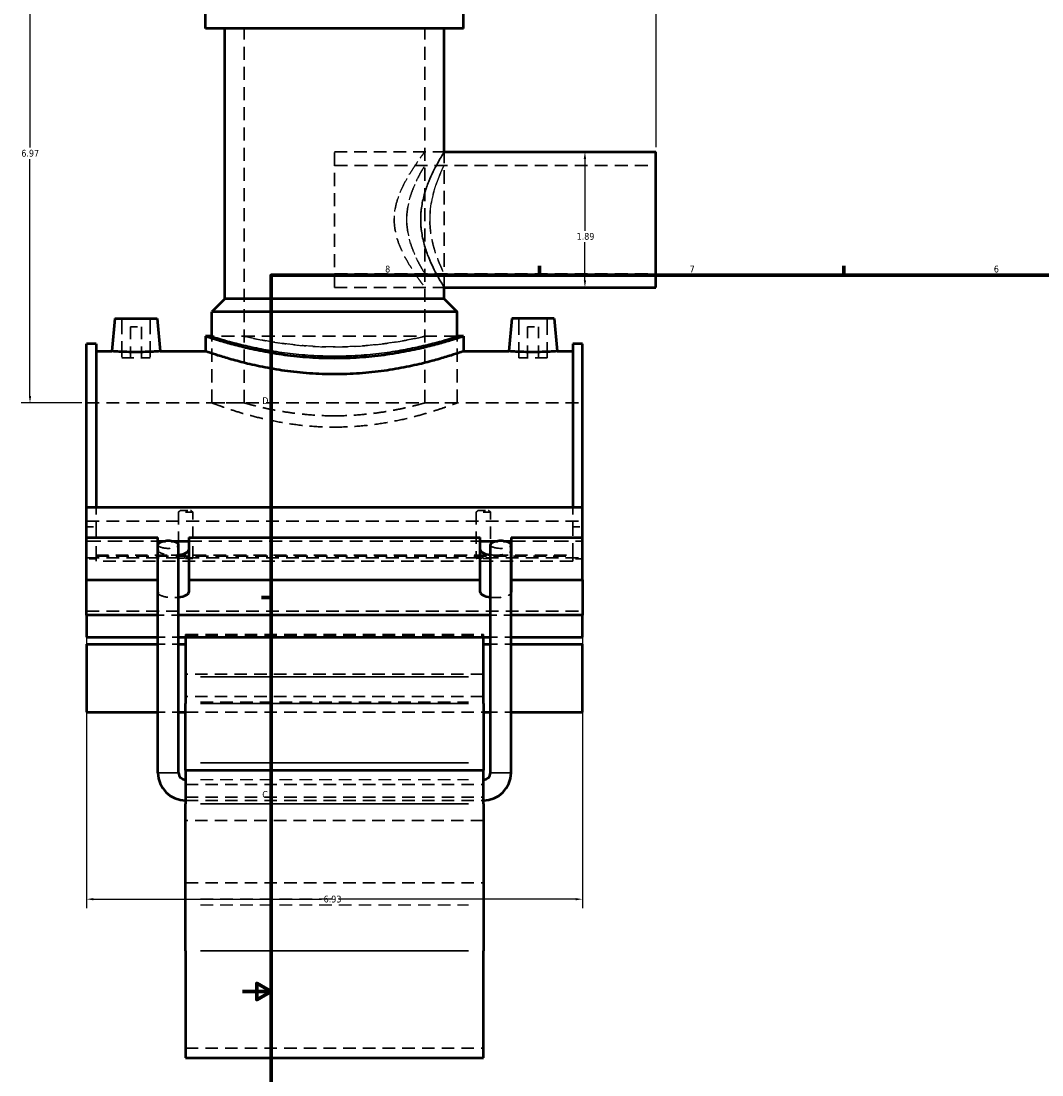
# Model space of a CAD drawing. Header units: inches. Extents: x -3 to 51.4, y -2.5 to 49.9.
# Tile 2 of 9: x -3 to 11.3, y 9.8 to 24.6. Entities that reach past the tile are written whole.
import ezdxf

# ---------------------------------------------------------------- set-up
doc = ezdxf.new("R2010")
doc.units = ezdxf.units.IN
doc.header["$MEASUREMENT"] = 0
doc.linetypes.add('DASHED', pattern=[0.2067, 0.1654, -0.0413])
for name, color, linetype, lineweight in [('Border (ANSI)', 7, 'Continuous', 70), ('Dimension (ANSI)', 7, 'Continuous', 25), ('Hidden (ANSI)', 7, 'DASHED', 35), ('Hidden Narrow (ANSI)', 7, 'DASHED', 25), ('Visible (ANSI)', 7, 'Continuous', 50), ('Visible Narrow (ANSI)', 7, 'Continuous', 35)]:
    doc.layers.add(name, color=color, linetype=linetype, lineweight=lineweight)
doc.styles.add('Note Text (ANSI)', font='tahoma.ttf')
doc.dimstyles.new('Default (ANSI)', dxfattribs={"dimtxt": 0.094488, "dimasz": 0.098425, "dimexe": 0.125, "dimexo": 0.0625, "dimgap": 0.031496, "dimtad": 0, "dimtih": 1, "dimtoh": 1, "dimrnd": 1e-08, "dimzin": 4, "dimdsep": 46, "dimtxsty": 'Note Text (ANSI)', "dimcen": 0.09, "dimdle": 0.393701, "dimclrd": 256, "dimclre": 256, "dimclrt": 5, "dimadec": 0, "dimazin": 1, "dimtfac": 1, "dimtofl": 0, "dimtmove": 0, "dimatfit": 3, "dimfxl": 1, "dimtolj": 1, "dimtzin": 4, "dimlwd": -1, "dimlwe": -1, "dimarcsym": 0})

# ---------------------------------------------------------------- blocks, each defined once
blk = doc.blocks.new('Borders Default Border')
at = {"layer": 'Border (ANSI)'}
for p, q in [((4.25, 21), (4.25, 21.134)), ((8.5, 21), (8.5, 21.134)), ((0.5, 16.5), (0.366, 16.5))]:
    blk.add_line(p, q, dxfattribs=at)
at = {"layer": 'Border (ANSI)', "flags": 128}
for points in [[(0.5, 1), (0.5, 21), (33.5, 21), (33.5, 1), (0.5, 1)], [(0.1, 11), (0.5, 11), (0.3, 11.115), (0.3, 10.885), (0.5, 11)]]:
    blk.add_lwpolyline(points, dxfattribs=at)
at = {"layer": 'Border (ANSI)', "color": 5, "true_color": 0x0000ff, "char_height": 0.0945, "attachment_point": 7, "style": 'Note Text (ANSI)'}
for s, insert in [('8', (2.094, 21.038)), ('7', (6.346, 21.04)), ('6', (10.595, 21.038)), ('D', (0.378, 19.203)), ('C', (0.378, 13.701))]:
    blk.add_mtext(s, dxfattribs=dict(at, insert=insert))
blk = doc.blocks.new('*D6')
at = {"layer": 'Defpoints', "color": 0, "transparency": 16777216}
for p in [(-2.078, 17.042), (4.852, 17.042), (4.852, 12.288)]:
    blk.add_point(p, dxfattribs=at)
at = {"layer": 'Dimension (ANSI)', "transparency": 16777216}
for p, q in [((-2.078, 16.979), (-2.078, 12.163)), ((4.852, 16.979), (4.852, 12.163)), ((-1.98, 12.288), (1.204, 12.288)), ((4.753, 12.288), (1.506, 12.288))]:
    blk.add_line(p, q, dxfattribs=at)
for points in [[(-1.98, 12.304), (-1.98, 12.272), (-2.078, 12.288)], [(4.753, 12.304), (4.753, 12.272), (4.852, 12.288)]]:
    blk.add_solid(points, dxfattribs=at)
at = {"layer": 'Dimension (ANSI)', "color": 5, "transparency": 16777216, "insert": (1.235, 12.337), "char_height": 0.0945, "attachment_point": 1, "style": 'Note Text (ANSI)'}
blk.add_mtext('\\A1;6.93', dxfattribs=at)
blk = doc.blocks.new('*D8')
at = {"layer": 'Defpoints', "color": 0, "transparency": 16777216}
for p in [(5.877, 26.664), (1.387, 26.188), (5.877, 22.725)]:
    blk.add_point(p, dxfattribs=at)
at = {"layer": 'Dimension (ANSI)', "transparency": 16777216}
for p, q in [((1.387, 26.25), (1.387, 26.789)), ((5.877, 22.787), (5.877, 26.789)), ((1.485, 26.664), (3.593, 26.664)), ((5.778, 26.664), (3.9, 26.664))]:
    blk.add_line(p, q, dxfattribs=at)
for points in [[(1.485, 26.681), (1.485, 26.648), (1.387, 26.664)], [(5.778, 26.681), (5.778, 26.648), (5.877, 26.664)]]:
    blk.add_solid(points, dxfattribs=at)
at = {"layer": 'Dimension (ANSI)', "color": 5, "transparency": 16777216, "insert": (3.625, 26.713), "char_height": 0.0945, "attachment_point": 1, "style": 'Note Text (ANSI)'}
blk.add_mtext('\\A1;4.49', dxfattribs=at)
blk = doc.blocks.new('*D9')
at = {"layer": 'Defpoints', "color": 0, "transparency": 16777216}
for p in [(4.884, 22.725), (4.884, 20.831), (4.884, 20.831)]:
    blk.add_point(p, dxfattribs=at)
at = {"layer": 'Dimension (ANSI)', "transparency": 16777216}
for p, q in [((4.884, 22.626), (4.884, 21.623)), ((4.884, 20.93), (4.884, 21.461))]:
    blk.add_line(p, q, dxfattribs=at)
for points in [[(4.868, 22.626), (4.901, 22.626), (4.884, 22.725)], [(4.868, 20.93), (4.901, 20.93), (4.884, 20.831)]]:
    blk.add_solid(points, dxfattribs=at)
at = {"layer": 'Dimension (ANSI)', "color": 5, "transparency": 16777216, "insert": (4.768, 21.591), "char_height": 0.0945, "attachment_point": 1, "style": 'Note Text (ANSI)'}
blk.add_mtext('\\A1;1.89', dxfattribs=at)
blk = doc.blocks.new('*D10')
at = {"layer": 'Defpoints', "color": 0, "transparency": 16777216}
for p in [(-2.866, 26.188), (0.746, 26.188), (-2.078, 19.218)]:
    blk.add_point(p, dxfattribs=at)
at = {"layer": 'Dimension (ANSI)', "transparency": 16777216}
for p, q in [((0.683, 26.188), (-2.991, 26.188)), ((-2.866, 26.09), (-2.866, 22.784)), ((-2.866, 19.316), (-2.866, 22.622)), ((-2.141, 19.218), (-2.991, 19.218))]:
    blk.add_line(p, q, dxfattribs=at)
for points in [[(-2.882, 26.09), (-2.849, 26.09), (-2.866, 26.188)], [(-2.882, 19.316), (-2.849, 19.316), (-2.866, 19.218)]]:
    blk.add_solid(points, dxfattribs=at)
at = {"layer": 'Dimension (ANSI)', "color": 5, "transparency": 16777216, "insert": (-2.987, 22.752), "char_height": 0.0945, "attachment_point": 1, "style": 'Note Text (ANSI)'}
blk.add_mtext('\\A1;6.97', dxfattribs=at)

msp = doc.modelspace()

# ---------------------------------------------------------------- linework, layer by layer
at = {"layer": 'Hidden (ANSI)', "ltscale": 1.099577}
for p, q in [((0.1252, 19.218), (0.1252, 24.4455)), ((2.6485, 19.218), (2.6485, 24.4455))]:
    msp.add_line(p, q, dxfattribs=at)
at = {"layer": 'Hidden (ANSI)', "ltscale": 1.107}
msp.add_line((1.3868, 20.8311), (1.3868, 22.7248), dxfattribs=at)
at = {"layer": 'Hidden (ANSI)', "ltscale": 1.058821}
for p, q in [((1.3868, 22.7248), (2.9188, 22.7248)), ((1.3868, 20.8311), (2.9188, 20.8311))]:
    msp.add_line(p, q, dxfattribs=at)
at = {"layer": 'Hidden (ANSI)', "ltscale": 1.145199}
msp.add_line((2.9188, 20.8311), (2.9188, 22.7248), dxfattribs=at)
at = {"layer": 'Hidden (ANSI)', "ltscale": 1.086115}
for p, q in [((1.3868, 22.5354), (5.8768, 22.5354)), ((1.3868, 21.0205), (5.8768, 21.0205))]:
    msp.add_line(p, q, dxfattribs=at)
at = {"layer": 'Hidden (ANSI)', "ltscale": 1.333288}
for p, q in [((-1.582, 20.3991), (-1.582, 19.8479)), ((-1.1883, 20.3991), (-1.1883, 19.8479)), ((3.962, 19.8479), (3.962, 20.3991)), ((4.3557, 19.8479), (4.3557, 20.3991))]:
    msp.add_line(p, q, dxfattribs=at)
at = {"layer": 'Hidden (ANSI)', "ltscale": 0.471064}
for p, q in [((-1.4639, 20.281), (-1.3064, 20.281)), ((4.0801, 20.281), (4.2376, 20.281))]:
    msp.add_line(p, q, dxfattribs=at)
at = {"layer": 'Hidden (ANSI)', "ltscale": 1.047583}
for p, q in [((-1.4639, 20.281), (-1.4639, 19.8479)), ((-1.3064, 20.281), (-1.3064, 19.8479)), ((4.0801, 19.8479), (4.0801, 20.281)), ((4.2376, 19.8479), (4.2376, 20.281))]:
    msp.add_line(p, q, dxfattribs=at)
at = {"layer": 'Hidden (ANSI)', "ltscale": 1.104495}
msp.add_line((3.0991, 20.148), (-0.3254, 20.148), dxfattribs=at)
at = {"layer": 'Hidden (ANSI)', "ltscale": 1.124841}
for p, q in [((-0.3254, 19.218), (-0.3254, 20.148)), ((3.0991, 19.218), (3.0991, 20.148))]:
    msp.add_line(p, q, dxfattribs=at)
at = {"layer": 'Hidden (ANSI)', "ltscale": 0.997297}
for p, q in [((-1.582, 19.8479), (-1.1883, 19.8479)), ((4.3557, 19.8479), (3.962, 19.8479))]:
    msp.add_line(p, q, dxfattribs=at)
at = {"layer": 'Hidden (ANSI)', "ltscale": 1.081511}
for p, q in [((-2.0782, 19.218), (4.8518, 19.218)), ((-2.0782, 17.5668), (4.8518, 17.5668)), ((-2.0782, 17.0543), (4.8518, 17.0543)), ((-2.0782, 16.3101), (4.8518, 16.3101))]:
    msp.add_line(p, q, dxfattribs=at)
at = {"layer": 'Hidden (ANSI)', "ltscale": 1.089963}
for p, q in [((-0.3254, 19.218), (0.1252, 19.218)), ((2.6485, 19.218), (3.0991, 19.218))]:
    msp.add_line(p, q, dxfattribs=at)
at = {"layer": 'Hidden (ANSI)', "ltscale": 0.630222}
for p, q in [((-1.9396, 17.764), (-1.9396, 17.487)), ((4.7132, 17.764), (4.7132, 17.487))]:
    msp.add_line(p, q, dxfattribs=at)
at = {"layer": 'Hidden (ANSI)', "ltscale": 1.04627}
for p, q in [((-0.7915, 17.6943), (-0.7915, 17.0455)), ((-0.5928, 17.0455), (-0.5928, 17.6943)), ((3.3665, 17.6943), (3.3665, 17.0455)), ((3.5652, 17.0455), (3.5652, 17.6943))]:
    msp.add_line(p, q, dxfattribs=at)
at = {"layer": 'Hidden (ANSI)', "ltscale": 0.44938}
for p, q in [((-0.5928, 17.6943), (-0.7915, 17.6943)), ((3.5652, 17.6943), (3.3665, 17.6943))]:
    msp.add_line(p, q, dxfattribs=at)
at = {"layer": 'Hidden (ANSI)', "ltscale": 0.297896}
for p, q in [((-0.7618, 17.718), (-0.6226, 17.718)), ((3.3962, 17.718), (3.5354, 17.718))]:
    msp.add_line(p, q, dxfattribs=at)
at = {"layer": 'Hidden (ANSI)', "ltscale": 0.263891}
for p, q in [((-2.0782, 17.487), (-1.9396, 17.487)), ((4.7132, 17.487), (4.8518, 17.487)), ((-1.9396, 17.042), (-2.0782, 17.042)), ((4.8518, 17.042), (4.7132, 17.042))]:
    msp.add_line(p, q, dxfattribs=at)
at = {"layer": 'Hidden (ANSI)', "ltscale": 1.015378}
for p, q in [((-1.9396, 17.487), (-1.9396, 17.0925)), ((4.7132, 17.0925), (4.7132, 17.487))]:
    msp.add_line(p, q, dxfattribs=at)
at = {"layer": 'Hidden (ANSI)', "ltscale": 1.205209}
for p, q in [((-2.0782, 17.2898), (-1.0817, 17.2898)), ((3.8554, 17.2898), (4.8518, 17.2898))]:
    msp.add_line(p, q, dxfattribs=at)
at = {"layer": 'Hidden (ANSI)', "ltscale": 0.152872}
for p, q in [((-0.9749, 17.2898), (-0.8946, 17.2898)), ((3.6682, 17.2898), (3.7485, 17.2898))]:
    msp.add_line(p, q, dxfattribs=at)
at = {"layer": 'Hidden (ANSI)', "ltscale": 1.094429}
msp.add_line((-0.6491, 17.2898), (3.4228, 17.2898), dxfattribs=at)
at = {"layer": 'Hidden (ANSI)', "ltscale": 0.072672}
for p, q in [((-1.9396, 17.0925), (-1.9396, 17.0795)), ((4.7132, 17.0795), (4.7132, 17.0925))]:
    msp.add_line(p, q, dxfattribs=at)
at = {"layer": 'Hidden (ANSI)', "ltscale": 1.039332}
for p, q in [((-1.9396, 17.0925), (-0.8654, 17.0925)), ((3.6391, 17.0925), (4.7132, 17.0925))]:
    msp.add_line(p, q, dxfattribs=at)
at = {"layer": 'Hidden (ANSI)', "ltscale": 1.072859}
for p, q in [((-1.9396, 17.0795), (4.7132, 17.0795)), ((4.7132, 17.0101), (-1.9396, 17.0101))]:
    msp.add_line(p, q, dxfattribs=at)
at = {"layer": 'Hidden (ANSI)', "ltscale": 0.14758}
for p, q in [((-1.9396, 17.0101), (-1.9396, 17.0795)), ((4.7132, 17.0795), (4.7132, 17.0101))]:
    msp.add_line(p, q, dxfattribs=at)
at = {"layer": 'Hidden (ANSI)', "ltscale": 1.089623}
msp.add_line((-0.8654, 17.0925), (3.6391, 17.0925), dxfattribs=at)
at = {"layer": 'Hidden (ANSI)', "ltscale": 0.378259}
for p, q in [((-0.5928, 17.0455), (-0.7915, 17.0455)), ((3.5652, 17.0455), (3.3665, 17.0455))]:
    msp.add_line(p, q, dxfattribs=at)
at = {"layer": 'Hidden (ANSI)', "ltscale": 0.549173}
for p, q in [((-0.7905, 16.2532), (-1.0789, 16.2532)), ((3.8526, 16.2532), (3.5642, 16.2532)), ((-1.0789, 15.9452), (-0.7905, 15.9452)), ((3.5642, 15.9452), (3.8526, 15.9452)), ((-1.0789, 15.8487), (-0.7905, 15.8487)), ((3.5642, 15.8487), (3.8526, 15.8487)), ((-1.0789, 14.899), (-0.7905, 14.899)), ((3.5642, 14.899), (3.8526, 14.899))]:
    msp.add_line(p, q, dxfattribs=at)
at = {"layer": 'Hidden (ANSI)', "ltscale": 0.300161}
for p, q in [((-0.6922, 15.9838), (-0.6922, 15.9636)), ((3.4658, 15.9636), (3.4658, 15.9838))]:
    msp.add_line(p, q, dxfattribs=at)
at = {"layer": 'Hidden (ANSI)', "ltscale": 1.058743}
for p, q in [((-0.6922, 15.9838), (3.4658, 15.9838)), ((-0.6922, 15.9636), (3.4658, 15.9636)), ((3.4658, 15.4286), (-0.6922, 15.4286)), ((3.4658, 15.1179), (-0.6922, 15.1179)), ((-0.6922, 14.899), (3.4658, 14.899)), ((-0.6922, 13.8883), (3.4658, 13.8883)), ((-0.6922, 13.7132), (3.4658, 13.7132)), ((-0.6922, 13.6667), (3.4658, 13.6667)), ((3.4658, 13.385), (-0.6922, 13.385)), ((-0.6922, 12.5186), (3.4658, 12.5186)), ((-0.6922, 10.2062), (3.4658, 10.2062))]:
    msp.add_line(p, q, dxfattribs=at)
at = {"layer": 'Hidden (ANSI)', "ltscale": 0.115573}
for p, q in [((-0.6922, 15.9636), (-0.6922, 15.9452)), ((3.4658, 15.9452), (3.4658, 15.9636))]:
    msp.add_line(p, q, dxfattribs=at)
at = {"layer": 'Hidden (ANSI)', "ltscale": 1.131185}
for centre in [(-0.9347, 17.2394), (3.7084, 17.2394)]:
    msp.add_ellipse(centre, major_axis=(0.1442, 0), ratio=0.3639702, start_param=3.1415927, end_param=6.2831853, dxfattribs=at)
at = {"layer": 'Hidden (ANSI)', "ltscale": 0.580703}
for centre, major_axis, start_param, end_param in [((-0.8654, 17.1665), (-0.2163, 0), 0.1609249, 1.5707963), ((3.6391, 17.1665), (0.2163, 0), 4.712389, 6.1222604)]:
    msp.add_ellipse(centre, major_axis=major_axis, ratio=0.3420201, start_param=start_param, end_param=end_param, dxfattribs=at)
at = {"layer": 'Hidden (ANSI)', "ltscale": 0.145557}
for centre, start_param, end_param in [((-0.8654, 17.1665), 1.5707963, 1.9243713), ((3.6391, 17.1665), 1.2172214, 1.5707963)]:
    msp.add_ellipse(centre, major_axis=(-0.2163, 0), ratio=0.3420201, start_param=start_param, end_param=end_param, dxfattribs=at)
at = {"layer": 'Hidden (ANSI)', "ltscale": 0.922604}
for centre, major_axis, start_param, end_param in [((-0.8654, 16.5737), (-0.2163, 0), 0.1609249, 1.9243713), ((3.6391, 16.5737), (0.2163, 0), 4.358814, 6.1222604)]:
    msp.add_ellipse(centre, major_axis=major_axis, ratio=0.3420201, start_param=start_param, end_param=end_param, dxfattribs=at)
at = {"layer": 'Hidden (ANSI)', "ltscale": 1.094813}
for points, knots in [([(-0.3254, 19.218), (-0.3254, 19.218), (-0.3149, 19.2139), (-0.271, 19.1975), (-0.2377, 19.1852), (-0.15, 19.1541), (-0.0955, 19.1353), (0.0298, 19.0949), (0.1007, 19.0733), (0.2515, 19.0312), (0.3368, 19.0092), (0.5226, 18.9676), (0.6233, 18.948), (0.8338, 18.9152), (0.9439, 18.902), (1.166, 18.8843), (1.2781, 18.88), (1.3868, 18.88)], [19.8774218, 19.8774218, 19.8774218, 19.8774218, 20.7053119, 20.7053119, 21.533202, 21.533202, 22.3610921, 22.3610921, 23.1889822, 23.1889822, 24.0175439, 24.0175439, 24.8461056, 24.8461056, 25.6746674, 25.6746674, 26.5032291, 26.5032291, 26.5032291, 26.5032291]), ([(1.3868, 18.88), (1.4956, 18.88), (1.6076, 18.8843), (1.8297, 18.902), (1.9398, 18.9152), (2.1504, 18.948), (2.251, 18.9676), (2.4369, 19.0092), (2.5221, 19.0312), (2.6729, 19.0733), (2.7439, 19.0949), (2.8692, 19.1353), (2.9236, 19.1541), (3.0113, 19.1852), (3.0447, 19.1975), (3.0886, 19.2139), (3.0991, 19.218), (3.0991, 19.218)], [0, 0, 0, 0, 0.8285617, 0.8285617, 1.6571235, 1.6571235, 2.4856852, 2.4856852, 3.3142469, 3.3142469, 4.142137, 4.142137, 4.9700271, 4.9700271, 5.7979172, 5.7979172, 6.6258073, 6.6258073, 6.6258073, 6.6258073])]:
    msp.add_open_spline(points, degree=3, knots=knots, dxfattribs=at)
at = {"layer": 'Hidden (ANSI)', "ltscale": 1.070717}
for points, knots in [([(1.3868, 19.0377), (1.3072, 19.0377), (1.2249, 19.04), (1.0616, 19.0492), (0.9805, 19.0561), (0.8252, 19.0734), (0.7509, 19.0837), (0.6135, 19.1058), (0.5505, 19.1175), (0.4389, 19.14), (0.3865, 19.1516), (0.2941, 19.1734), (0.254, 19.1835), (0.1894, 19.2003), (0.165, 19.207), (0.1328, 19.2158), (0.1252, 19.218), (0.1252, 19.218)], [0, 0, 0, 0, 0.6071488, 0.6071488, 1.2142975, 1.2142975, 1.8214463, 1.8214463, 2.428595, 2.428595, 3.0356081, 3.0356081, 3.6426212, 3.6426212, 4.2496343, 4.2496343, 4.8566474, 4.8566474, 4.8566474, 4.8566474]), ([(2.6485, 19.218), (2.6485, 19.218), (2.6408, 19.2158), (2.6087, 19.207), (2.5842, 19.2003), (2.5197, 19.1835), (2.4796, 19.1734), (2.3871, 19.1516), (2.3347, 19.14), (2.2232, 19.1175), (2.1602, 19.1058), (2.0228, 19.0837), (1.9485, 19.0734), (1.7932, 19.0561), (1.7121, 19.0492), (1.5488, 19.04), (1.4665, 19.0377), (1.3868, 19.0377)], [14.5699421, 14.5699421, 14.5699421, 14.5699421, 15.1769552, 15.1769552, 15.7839683, 15.7839683, 16.3909814, 16.3909814, 16.9979944, 16.9979944, 17.6051432, 17.6051432, 18.212292, 18.212292, 18.8194407, 18.8194407, 19.4265895, 19.4265895, 19.4265895, 19.4265895])]:
    msp.add_open_spline(points, degree=3, knots=knots, dxfattribs=at)
at = {"layer": 'Hidden (ANSI)', "ltscale": 0.072239}
for points, weights in [([(-0.7618, 17.718), (-0.775, 17.7082), (-0.7915, 17.6943)], [1, 1.00992428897, 1]), ([(-0.5928, 17.6943), (-0.6094, 17.7082), (-0.6226, 17.718)], [1, 1.00992428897, 1]), ([(3.3962, 17.718), (3.383, 17.7082), (3.3665, 17.6943)], [1, 1.00992428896, 1]), ([(3.5652, 17.6943), (3.5486, 17.7082), (3.5354, 17.718)], [1, 1.00992428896, 1])]:
    msp.add_rational_spline(points, weights, degree=2, dxfattribs=at)
at = {"layer": 'Hidden (ANSI)', "ltscale": 0.450542}
for points, knots in [([(-0.7915, 17.0455), (-0.7869, 17.0468), (-0.7815, 17.0479), (-0.7652, 17.0502), (-0.752, 17.0512), (-0.7229, 17.0524), (-0.707, 17.0526), (-0.6922, 17.0526), (-0.6774, 17.0526), (-0.6616, 17.0524), (-0.6325, 17.0512), (-0.6193, 17.0502), (-0.603, 17.0479), (-0.5975, 17.0469), (-0.5928, 17.0455)], [-0.28920517, -0.28920517, -0.28920517, -0.28920517, -0.22638723, -0.22638723, -0.11319361, -0.11319361, 0, 0, 0, 0.11284098, 0.11284098, 0.22568196, 0.22568196, 0.28917826, 0.28917826, 0.28917826, 0.28917826]), ([(3.3665, 17.0455), (3.3712, 17.0469), (3.3766, 17.0479), (3.393, 17.0502), (3.4062, 17.0512), (3.4352, 17.0524), (3.451, 17.0526), (3.4806, 17.0526), (3.4964, 17.0524), (3.5255, 17.0512), (3.5387, 17.0502), (3.555, 17.0479), (3.5605, 17.0469), (3.5652, 17.0455)], [0.6402703, 0.6402703, 0.6402703, 0.6402703, 0.7037666, 0.7037666, 0.81660758, 0.81660758, 0.92944857, 0.92944857, 1.04228955, 1.04228955, 1.15513053, 1.15513053, 1.21862683, 1.21862683, 1.21862683, 1.21862683])]:
    msp.add_open_spline(points, degree=3, knots=knots, dxfattribs=at)
at = {"layer": 'Hidden Narrow (ANSI)', "ltscale": 1.06497}
for p, q in [((-0.4843, 15.045), (3.2579, 15.045)), ((-0.4843, 13.9609), (3.2579, 13.9609)), ((-0.4843, 12.2916), (3.2579, 12.2916)), ((-0.4843, 12.2105), (3.2579, 12.2105))]:
    msp.add_line(p, q, dxfattribs=at)
at = {"layer": 'Hidden Narrow (ANSI)', "ltscale": 1.07853}
msp.add_open_spline([(2.2206, 21.778), (2.2206, 21.8416), (2.2281, 21.9054), (2.2557, 22.0297), (2.2756, 22.0902), (2.3222, 22.205), (2.3488, 22.2595), (2.4029, 22.3601), (2.4304, 22.4064), (2.4814, 22.4877), (2.5068, 22.5261), (2.5537, 22.5947), (2.5752, 22.6249), (2.6108, 22.6742), (2.625, 22.6933), (2.6438, 22.7186), (2.6485, 22.7248), (2.6485, 22.7248), (2.6438, 22.7186), (2.625, 22.6933), (2.6108, 22.6742), (2.5752, 22.6249), (2.5537, 22.5947), (2.5068, 22.5261), (2.4814, 22.4877), (2.4304, 22.4064), (2.4029, 22.3601), (2.3488, 22.2595), (2.3222, 22.205), (2.2756, 22.0902), (2.2557, 22.0297), (2.2281, 21.9054), (2.2206, 21.8416), (2.2206, 21.7144), (2.2281, 21.6506), (2.2557, 21.5263), (2.2756, 21.4658), (2.3222, 21.3509), (2.3488, 21.2965), (2.4029, 21.1958), (2.4304, 21.1496), (2.4814, 21.0682), (2.5068, 21.0298), (2.5537, 20.9612), (2.5752, 20.931), (2.6108, 20.8817), (2.625, 20.8627), (2.6438, 20.8373), (2.6485, 20.8311), (2.6485, 20.8311), (2.6438, 20.8373), (2.625, 20.8627), (2.6108, 20.8817), (2.5752, 20.931), (2.5537, 20.9612), (2.5068, 21.0298), (2.4814, 21.0682), (2.4304, 21.1496), (2.4029, 21.1958), (2.3488, 21.2965), (2.3222, 21.3509), (2.2756, 21.4658), (2.2557, 21.5263), (2.2281, 21.6506), (2.2206, 21.7144), (2.2206, 21.778)], degree=3, knots=[0, 0, 0, 0, 0.4845519, 0.4845519, 0.9691038, 0.9691038, 1.4536557, 1.4536557, 1.9382076, 1.9382076, 2.4125296, 2.4125296, 2.8868515, 2.8868515, 3.3611735, 3.3611735, 3.8354955, 3.8354955, 4.3098174, 4.3098174, 4.7841394, 4.7841394, 5.2584614, 5.2584614, 5.7327834, 5.7327834, 6.2173353, 6.2173353, 6.7018872, 6.7018872, 7.1864391, 7.1864391, 7.670991, 7.670991, 8.1555429, 8.1555429, 8.6400948, 8.6400948, 9.1246467, 9.1246467, 9.6091986, 9.6091986, 10.0835205, 10.0835205, 10.5578425, 10.5578425, 11.0321645, 11.0321645, 11.5064864, 11.5064864, 11.9808084, 11.9808084, 12.4551304, 12.4551304, 12.9294523, 12.9294523, 13.4037743, 13.4037743, 13.8883262, 13.8883262, 14.3728781, 14.3728781, 14.85743, 14.85743, 15.3419819, 15.3419819, 15.3419819, 15.3419819], dxfattribs=at)
at = {"layer": 'Hidden Narrow (ANSI)', "ltscale": 1.058027}
for points, knots in [([(2.9188, 22.7248), (2.9188, 22.7248), (2.9151, 22.7188), (2.8999, 22.694), (2.8885, 22.6752), (2.8599, 22.6263), (2.8425, 22.5961), (2.8049, 22.5272), (2.7847, 22.4884), (2.7447, 22.4062), (2.7235, 22.3597), (2.6825, 22.2581), (2.6628, 22.203), (2.629, 22.0872), (2.615, 22.0264), (2.5961, 21.9026), (2.5912, 21.8397), (2.5912, 21.778)], [11.2419996, 11.2419996, 11.2419996, 11.2419996, 11.7086597, 11.7086597, 12.1753198, 12.1753198, 12.6419799, 12.6419799, 13.10864, 13.10864, 13.5788132, 13.5788132, 14.0489864, 14.0489864, 14.5191596, 14.5191596, 14.9893328, 14.9893328, 14.9893328, 14.9893328]), ([(2.5912, 21.778), (2.5912, 21.7163), (2.5961, 21.6533), (2.615, 21.5296), (2.629, 21.4687), (2.6628, 21.3529), (2.6825, 21.2979), (2.7235, 21.1963), (2.7447, 21.1497), (2.7847, 21.0675), (2.8049, 21.0287), (2.8425, 20.9598), (2.8599, 20.9296), (2.8885, 20.8807), (2.8999, 20.862), (2.9151, 20.8371), (2.9188, 20.8311), (2.9188, 20.8311)], [0, 0, 0, 0, 0.4701732, 0.4701732, 0.9403464, 0.9403464, 1.4105196, 1.4105196, 1.8806928, 1.8806928, 2.3473529, 2.3473529, 2.814013, 2.814013, 3.2806731, 3.2806731, 3.7473332, 3.7473332, 3.7473332, 3.7473332])]:
    msp.add_open_spline(points, degree=3, knots=knots, dxfattribs=at)
at = {"layer": 'Hidden Narrow (ANSI)', "ltscale": 1.075144}
msp.add_open_spline([(2.3958, 21.778), (2.3958, 21.7287), (2.3995, 21.6785), (2.414, 21.5795), (2.4247, 21.5308), (2.4505, 21.4381), (2.4657, 21.394), (2.4973, 21.3127), (2.5137, 21.2754), (2.5445, 21.2095), (2.5602, 21.1785), (2.5893, 21.1233), (2.6028, 21.0992), (2.625, 21.0601), (2.6338, 21.0451), (2.6456, 21.0253), (2.6485, 21.0205), (2.6485, 21.0205), (2.6456, 21.0253), (2.6338, 21.0451), (2.625, 21.0601), (2.6028, 21.0992), (2.5893, 21.1233), (2.5602, 21.1785), (2.5445, 21.2095), (2.5137, 21.2754), (2.4973, 21.3127), (2.4657, 21.394), (2.4505, 21.4381), (2.4247, 21.5308), (2.414, 21.5795), (2.3995, 21.6785), (2.3958, 21.7287), (2.3958, 21.8272), (2.3995, 21.8775), (2.414, 21.9764), (2.4247, 22.0251), (2.4505, 22.1178), (2.4657, 22.1619), (2.4973, 22.2433), (2.5137, 22.2805), (2.5445, 22.3464), (2.5602, 22.3775), (2.5893, 22.4326), (2.6028, 22.4567), (2.625, 22.4958), (2.6338, 22.5108), (2.6456, 22.5306), (2.6485, 22.5354), (2.6485, 22.5354), (2.6456, 22.5306), (2.6338, 22.5108), (2.625, 22.4958), (2.6028, 22.4567), (2.5893, 22.4326), (2.5602, 22.3775), (2.5445, 22.3464), (2.5137, 22.2805), (2.4973, 22.2433), (2.4657, 22.1619), (2.4505, 22.1178), (2.4247, 22.0251), (2.414, 21.9764), (2.3995, 21.8775), (2.3958, 21.8272), (2.3958, 21.778)], degree=3, knots=[0, 0, 0, 0, 0.3750739, 0.3750739, 0.7501478, 0.7501478, 1.1252217, 1.1252217, 1.5002956, 1.5002956, 1.8729418, 1.8729418, 2.2455879, 2.2455879, 2.6182341, 2.6182341, 2.9908803, 2.9908803, 3.3635265, 3.3635265, 3.7361727, 3.7361727, 4.1088189, 4.1088189, 4.4814651, 4.4814651, 4.856539, 4.856539, 5.2316129, 5.2316129, 5.6066868, 5.6066868, 5.9817607, 5.9817607, 6.3568346, 6.3568346, 6.7319084, 6.7319084, 7.1069823, 7.1069823, 7.4820562, 7.4820562, 7.8547024, 7.8547024, 8.2273486, 8.2273486, 8.5999948, 8.5999948, 8.972641, 8.972641, 9.3452872, 9.3452872, 9.7179334, 9.7179334, 10.0905796, 10.0905796, 10.4632258, 10.4632258, 10.8382997, 10.8382997, 11.2133736, 11.2133736, 11.5884474, 11.5884474, 11.9635213, 11.9635213, 11.9635213, 11.9635213], dxfattribs=at)
at = {"layer": 'Hidden Narrow (ANSI)', "ltscale": 1.064681}
msp.add_open_spline([(2.7185, 21.778), (2.7185, 21.8265), (2.7212, 21.8764), (2.7321, 21.975), (2.7402, 22.0237), (2.7601, 22.1167), (2.7719, 22.161), (2.7968, 22.2429), (2.8098, 22.2804), (2.8345, 22.3467), (2.8472, 22.3779), (2.8708, 22.4332), (2.8817, 22.4573), (2.8998, 22.4963), (2.9069, 22.5111), (2.9165, 22.5307), (2.9188, 22.5354), (2.9188, 22.5354), (2.9165, 22.5307), (2.9069, 22.5111), (2.8998, 22.4963), (2.8817, 22.4573), (2.8708, 22.4332), (2.8472, 22.3779), (2.8345, 22.3467), (2.8098, 22.2804), (2.7968, 22.2429), (2.7719, 22.161), (2.7601, 22.1167), (2.7402, 22.0237), (2.7321, 21.975), (2.7212, 21.8764), (2.7185, 21.8265), (2.7185, 21.7294), (2.7212, 21.6795), (2.7321, 21.5809), (2.7402, 21.5322), (2.7601, 21.4393), (2.7719, 21.3949), (2.7968, 21.3131), (2.8098, 21.2755), (2.8345, 21.2092), (2.8472, 21.178), (2.8708, 21.1227), (2.8817, 21.0986), (2.8998, 21.0596), (2.9069, 21.0448), (2.9165, 21.0252), (2.9188, 21.0205), (2.9188, 21.0205), (2.9165, 21.0252), (2.9069, 21.0448), (2.8998, 21.0596), (2.8817, 21.0986), (2.8708, 21.1227), (2.8472, 21.178), (2.8345, 21.2092), (2.8098, 21.2755), (2.7968, 21.3131), (2.7719, 21.3949), (2.7601, 21.4393), (2.7402, 21.5322), (2.7321, 21.5809), (2.7212, 21.6795), (2.7185, 21.7294), (2.7185, 21.778)], degree=3, knots=[0, 0, 0, 0, 0.3700745, 0.3700745, 0.7401491, 0.7401491, 1.1102236, 1.1102236, 1.4802982, 1.4802982, 1.8494141, 1.8494141, 2.21853, 2.21853, 2.5876459, 2.5876459, 2.9567618, 2.9567618, 3.3258778, 3.3258778, 3.6949937, 3.6949937, 4.0641096, 4.0641096, 4.4332255, 4.4332255, 4.8033001, 4.8033001, 5.1733746, 5.1733746, 5.5434492, 5.5434492, 5.9135237, 5.9135237, 6.2835982, 6.2835982, 6.6536728, 6.6536728, 7.0237473, 7.0237473, 7.3938219, 7.3938219, 7.7629378, 7.7629378, 8.1320537, 8.1320537, 8.5011696, 8.5011696, 8.8702855, 8.8702855, 9.2394015, 9.2394015, 9.6085174, 9.6085174, 9.9776333, 9.9776333, 10.3467492, 10.3467492, 10.7168238, 10.7168238, 11.0868983, 11.0868983, 11.4569729, 11.4569729, 11.8270474, 11.8270474, 11.8270474, 11.8270474], dxfattribs=at)
at = {"layer": 'Hidden Narrow (ANSI)', "ltscale": 1.091371}
for points, knots in [([(-0.3254, 20.148), (-0.3254, 20.148), (-0.315, 20.1447), (-0.2713, 20.1311), (-0.238, 20.1209), (-0.1504, 20.0953), (-0.096, 20.0798), (0.0295, 20.0465), (0.1005, 20.0287), (0.2517, 19.9942), (0.3371, 19.9762), (0.5234, 19.9422), (0.6242, 19.9263), (0.8349, 19.8997), (0.9449, 19.889), (1.1668, 19.8748), (1.2785, 19.8713), (1.3868, 19.8713)], [19.8054754, 19.8054754, 19.8054754, 19.8054754, 20.6305528, 20.6305528, 21.4556301, 21.4556301, 22.2807075, 22.2807075, 23.1057848, 23.1057848, 23.9311637, 23.9311637, 24.7565427, 24.7565427, 25.5819216, 25.5819216, 26.4073006, 26.4073006, 26.4073006, 26.4073006]), ([(1.3868, 19.8713), (1.4951, 19.8713), (1.6069, 19.8748), (1.8287, 19.889), (1.9388, 19.8997), (2.1495, 19.9263), (2.2503, 19.9422), (2.4365, 19.9762), (2.522, 19.9942), (2.6732, 20.0287), (2.7442, 20.0465), (2.8697, 20.0798), (2.9241, 20.0953), (3.0117, 20.1209), (3.0449, 20.1311), (3.0886, 20.1447), (3.0991, 20.148), (3.0991, 20.148)], [0, 0, 0, 0, 0.8253789, 0.8253789, 1.6507579, 1.6507579, 2.4761368, 2.4761368, 3.3015158, 3.3015158, 4.1265931, 4.1265931, 4.9516704, 4.9516704, 5.7767478, 5.7767478, 6.6018251, 6.6018251, 6.6018251, 6.6018251])]:
    msp.add_open_spline(points, degree=3, knots=knots, dxfattribs=at)
at = {"layer": 'Hidden Narrow (ANSI)', "ltscale": 1.099522}
msp.add_open_spline([(1.3868, 19.9995), (1.3073, 19.9995), (1.2252, 20.0014), (1.0619, 20.0089), (0.9809, 20.0145), (0.8255, 20.0287), (0.7512, 20.0372), (0.6137, 20.0553), (0.5506, 20.065), (0.4389, 20.0836), (0.3864, 20.0932), (0.2939, 20.1111), (0.2538, 20.1195), (0.1893, 20.1334), (0.1649, 20.1389), (0.1328, 20.1462), (0.1252, 20.148), (0.1252, 20.148), (0.1328, 20.1462), (0.1649, 20.1389), (0.1893, 20.1334), (0.2538, 20.1195), (0.2939, 20.1111), (0.3864, 20.0932), (0.4389, 20.0836), (0.5506, 20.065), (0.6137, 20.0553), (0.7512, 20.0372), (0.8255, 20.0287), (0.9809, 20.0145), (1.0619, 20.0089), (1.2252, 20.0014), (1.3073, 19.9995), (1.4664, 19.9995), (1.5485, 20.0014), (1.7117, 20.0089), (1.7928, 20.0145), (1.9481, 20.0287), (2.0225, 20.0372), (2.16, 20.0553), (2.2231, 20.065), (2.3348, 20.0836), (2.3872, 20.0932), (2.4798, 20.1111), (2.5199, 20.1195), (2.5843, 20.1334), (2.6088, 20.1389), (2.6408, 20.1462), (2.6485, 20.148), (2.6485, 20.148), (2.6408, 20.1462), (2.6088, 20.1389), (2.5843, 20.1334), (2.5199, 20.1195), (2.4798, 20.1111), (2.3872, 20.0932), (2.3348, 20.0836), (2.2231, 20.065), (2.16, 20.0553), (2.0225, 20.0372), (1.9481, 20.0287), (1.7928, 20.0145), (1.7117, 20.0089), (1.5485, 20.0014), (1.4664, 19.9995), (1.3868, 19.9995)], degree=3, knots=[0, 0, 0, 0, 0.605982, 0.605982, 1.2119641, 1.2119641, 1.8179461, 1.8179461, 2.4239281, 2.4239281, 3.0298478, 3.0298478, 3.6357674, 3.6357674, 4.241687, 4.241687, 4.8476066, 4.8476066, 5.4535263, 5.4535263, 6.0594459, 6.0594459, 6.6653655, 6.6653655, 7.2712851, 7.2712851, 7.8772672, 7.8772672, 8.4832492, 8.4832492, 9.0892312, 9.0892312, 9.6952133, 9.6952133, 10.3011953, 10.3011953, 10.9071773, 10.9071773, 11.5131594, 11.5131594, 12.1191414, 12.1191414, 12.725061, 12.725061, 13.3309806, 13.3309806, 13.9369003, 13.9369003, 14.5428199, 14.5428199, 15.1487395, 15.1487395, 15.7546591, 15.7546591, 16.3605788, 16.3605788, 16.9664984, 16.9664984, 17.5724804, 17.5724804, 18.1784624, 18.1784624, 18.7844445, 18.7844445, 19.3904265, 19.3904265, 19.3904265, 19.3904265], dxfattribs=at)
at = {"layer": 'Visible (ANSI)'}
for p, q in [((-0.4155, 24.4455), (-0.4155, 24.6546)), ((3.1892, 24.4455), (3.1892, 24.6546)), ((3.1892, 24.4455), (-0.4155, 24.4455)), ((-0.1452, 20.6698), (-0.1452, 24.4455)), ((2.9188, 22.7248), (2.9188, 24.4455)), ((2.9188, 22.7248), (5.8768, 22.7248)), ((5.8768, 20.8311), (5.8768, 22.7248)), ((2.9188, 20.6698), (2.9188, 20.8311)), ((2.9188, 20.8311), (5.8768, 20.8311)), ((-0.1452, 20.6698), (-0.3254, 20.4896)), ((2.9188, 20.6698), (-0.1452, 20.6698)), ((2.9188, 20.6698), (3.0991, 20.4896)), ((3.0991, 20.4896), (-0.3254, 20.4896)), ((-0.3254, 20.148), (-0.3254, 20.4896)), ((3.0991, 20.148), (3.0991, 20.4896)), ((-1.6804, 20.3991), (-1.7207, 19.9389)), ((-1.6804, 20.3991), (-1.0899, 20.3991)), ((-1.0899, 20.3991), (-1.0496, 19.9389)), ((3.8636, 20.3991), (3.8233, 19.9389)), ((4.4541, 20.3991), (3.8636, 20.3991)), ((4.4541, 20.3991), (4.4944, 19.9389)), ((-2.0782, 17.764), (-2.0782, 20.0434)), ((-1.9396, 20.0434), (-2.0782, 20.0434)), ((-1.9396, 20.0434), (-1.9396, 17.764)), ((-0.4155, 20.148), (-0.4155, 19.9389)), ((-0.3254, 20.148), (-0.4155, 20.148)), ((3.1892, 20.148), (3.0991, 20.148)), ((3.1892, 20.148), (3.1892, 19.9389)), ((4.7132, 20.0434), (4.7132, 17.764)), ((4.8518, 20.0434), (4.7132, 20.0434)), ((4.8518, 17.764), (4.8518, 20.0434)), ((-1.9396, 19.9389), (-1.7207, 19.9389)), ((-1.0496, 19.9389), (-0.4155, 19.9389)), ((3.1892, 19.9389), (3.8233, 19.9389)), ((4.4944, 19.9389), (4.7132, 19.9389)), ((-2.0782, 17.764), (4.8518, 17.764)), ((-2.0782, 17.3391), (-2.0782, 17.764)), ((4.8518, 17.3391), (4.8518, 17.764)), ((-2.0782, 17.3391), (-1.0817, 17.3391)), ((-2.0782, 16.7463), (-2.0782, 17.3391)), ((-1.0817, 16.7463), (-1.0817, 17.3391)), ((-1.0817, 17.2898), (-0.9749, 17.2898)), ((-1.0789, 14.0534), (-1.0789, 17.2394)), ((-0.8946, 17.2898), (-0.6491, 17.2898)), ((-0.7905, 14.0534), (-0.7905, 17.2394)), ((-0.6491, 17.3391), (-0.6491, 16.7463)), ((-0.6491, 17.3391), (3.4228, 17.3391)), ((3.4228, 16.7463), (3.4228, 17.3391)), ((3.4228, 17.2898), (3.6682, 17.2898)), ((3.5642, 14.0534), (3.5642, 17.2394)), ((3.7485, 17.2898), (3.8554, 17.2898)), ((3.8526, 14.0534), (3.8526, 17.2394)), ((3.8554, 17.3391), (3.8554, 16.7463)), ((3.8554, 17.3391), (4.8518, 17.3391)), ((4.8518, 16.7463), (4.8518, 17.3391)), ((-2.0782, 16.7463), (-1.0817, 16.7463)), ((-2.0782, 16.2532), (-2.0782, 16.7463)), ((-1.0817, 16.5737), (-1.0817, 16.7463)), ((-0.6491, 16.7463), (-0.6491, 16.5737)), ((-0.6491, 16.7463), (3.4228, 16.7463)), ((3.4228, 16.5737), (3.4228, 16.7463)), ((3.8554, 16.7463), (3.8554, 16.5737)), ((3.8554, 16.7463), (4.8518, 16.7463)), ((4.8518, 16.7463), (4.8518, 16.2532)), ((-1.0789, 16.2532), (-2.0782, 16.2532)), ((-2.0782, 16.2532), (-2.0782, 15.9452)), ((3.5642, 16.2532), (-0.7905, 16.2532)), ((4.8518, 16.2532), (3.8526, 16.2532)), ((4.8518, 15.9452), (4.8518, 16.2532)), ((-2.0782, 15.9452), (-1.0789, 15.9452)), ((-0.7905, 15.9452), (3.5642, 15.9452)), ((-0.6922, 15.9452), (-0.6922, 15.3935)), ((3.4658, 15.3935), (3.4658, 15.9452)), ((3.8526, 15.9452), (4.8518, 15.9452)), ((-2.0782, 15.8487), (-2.0782, 14.899)), ((-2.0782, 15.8487), (-1.0789, 15.8487)), ((-0.7905, 15.8487), (-0.6922, 15.8487)), ((3.4658, 15.8487), (3.5642, 15.8487)), ((3.8526, 15.8487), (4.8518, 15.8487)), ((4.8518, 14.899), (4.8518, 15.8487)), ((-0.6922, 15.3935), (-0.6922, 15.019)), ((3.4658, 15.019), (3.4658, 15.3935)), ((-0.6922, 14.1924), (-0.6922, 15.019)), ((3.4658, 15.019), (3.4658, 14.1924)), ((-2.0782, 14.899), (-1.0789, 14.899)), ((-0.7905, 14.899), (-0.6922, 14.899)), ((3.4658, 14.899), (3.5642, 14.899)), ((3.8526, 14.899), (4.8518, 14.899)), ((-0.6922, 14.0902), (-0.6922, 14.1924)), ((3.4658, 14.1924), (3.4658, 14.0902)), ((-0.6922, 14.0902), (-0.6922, 13.6216)), ((-0.6922, 14.0902), (3.4658, 14.0902)), ((3.4658, 13.6216), (3.4658, 14.0902)), ((-0.6922, 11.5683), (-0.6922, 13.6216)), ((3.4658, 13.6216), (3.4658, 11.5683)), ((-0.6922, 11.5683), (-0.6922, 10.071)), ((3.4658, 10.071), (3.4658, 11.5683)), ((-0.6922, 10.071), (3.4658, 10.071))]:
    msp.add_line(p, q, dxfattribs=at)
for centre, radius, start, end in [((-0.6922, 14.0534), 0.3867, 180, 270), ((-0.6922, 14.0534), 0.0984, 180, 270), ((3.4658, 14.0534), 0.3867, 270, 0), ((3.4658, 14.0534), 0.0984, 270, 0)]:
    msp.add_arc(centre, radius, start, end, dxfattribs=at)
for centre, major_axis, ratio, start_param, end_param in [((-0.9347, 17.2394), (0.1442, 0), 0.3639702, 1.8530284, 3.1415927), ((-0.9347, 17.2394), (0.1442, 0), 0.3639702, 1.2885643, 1.8530284), ((-0.9347, 17.2394), (0.1442, 0), 0.3639702, 0, 1.2885643), ((3.7084, 17.2394), (0.1442, 0), 0.3639702, 1.8530284, 3.1415927), ((3.7084, 17.2394), (0.1442, 0), 0.3639702, 1.2885643, 1.8530284), ((3.7084, 17.2394), (0.1442, 0), 0.3639702, 0, 1.2885643), ((-0.8654, 17.1665), (-0.2163, 0), 0.3420201, 0, 0.1609249), ((-0.8654, 17.1665), (0.2163, 0), 0.3420201, 5.0659639, 6.2831853), ((3.6391, 17.1665), (-0.2163, 0), 0.3420201, 0, 1.2172214), ((3.6391, 17.1665), (0.2163, 0), 0.3420201, 6.1222604, 6.2831853), ((-0.8654, 16.5737), (-0.2163, 0), 0.3420201, 0, 0.1609249), ((-0.8654, 16.5737), (0.2163, 0), 0.3420201, 5.0659639, 6.2831853), ((3.6391, 16.5737), (-0.2163, 0), 0.3420201, 0, 1.2172214), ((3.6391, 16.5737), (0.2163, 0), 0.3420201, 6.1222604, 6.2831853)]:
    msp.add_ellipse(centre, major_axis=major_axis, ratio=ratio, start_param=start_param, end_param=end_param, dxfattribs=at)
for points, knots in [([(1.3868, 19.8405), (1.2727, 19.8405), (1.155, 19.8444), (0.9214, 19.8602), (0.8056, 19.8721), (0.5838, 19.9018), (0.4778, 19.9195), (0.2818, 19.9573), (0.1919, 19.9773), (0.0329, 20.0156), (-0.0419, 20.0354), (-0.1739, 20.0723), (-0.2312, 20.0895), (-0.3235, 20.118), (-0.3585, 20.1293), (-0.4045, 20.1443), (-0.4155, 20.148), (-0.4155, 20.148)], [0, 0, 0, 0, 0.8695929, 0.8695929, 1.7391858, 1.7391858, 2.6087787, 2.6087787, 3.4783716, 3.4783716, 4.3475702, 4.3475702, 5.2167687, 5.2167687, 6.0859673, 6.0859673, 6.9551658, 6.9551658, 6.9551658, 6.9551658]), ([(3.1892, 20.148), (3.1892, 20.148), (3.1782, 20.1443), (3.1322, 20.1293), (3.0971, 20.118), (3.0049, 20.0895), (2.9476, 20.0723), (2.8156, 20.0354), (2.7408, 20.0156), (2.5817, 19.9773), (2.4919, 19.9573), (2.2959, 19.9195), (2.1898, 19.9018), (1.9681, 19.8721), (1.8522, 19.8602), (1.6187, 19.8444), (1.501, 19.8405), (1.3868, 19.8405)], [-6.9551658, -6.9551658, -6.9551658, -6.9551658, -6.0859673, -6.0859673, -5.2167687, -5.2167687, -4.3475702, -4.3475702, -3.4783716, -3.4783716, -2.6087787, -2.6087787, -1.7391858, -1.7391858, -0.8695929, -0.8695929, 0, 0, 0, 0]), ([(-1.0496, 19.9389), (-1.0496, 19.9389), (-1.058, 19.9383), (-1.0922, 19.9363), (-1.118, 19.9349), (-1.1775, 19.9321), (-1.2152, 19.9307), (-1.2979, 19.9286), (-1.343, 19.9281), (-1.4274, 19.9281), (-1.4724, 19.9286), (-1.5551, 19.9307), (-1.5929, 19.9321), (-1.6524, 19.9349), (-1.6781, 19.9363), (-1.7123, 19.9383), (-1.7207, 19.9389), (-1.7207, 19.9389)], [1.2863328, 1.2863328, 1.2863328, 1.2863328, 1.6078122, 1.6078122, 1.9292915, 1.9292915, 2.2509786, 2.2509786, 2.5726656, 2.5726656, 2.8943526, 2.8943526, 3.2160396, 3.2160396, 3.537519, 3.537519, 3.8589984, 3.8589984, 3.8589984, 3.8589984]), ([(3.1892, 19.9389), (3.1892, 19.9389), (3.1782, 19.9351), (3.1321, 19.9194), (3.0971, 19.9077), (3.0048, 19.878), (2.9475, 19.8602), (2.8155, 19.8217), (2.7408, 19.8011), (2.5818, 19.7612), (2.4919, 19.7403), (2.2961, 19.7009), (2.19, 19.6824), (1.9683, 19.6514), (1.8524, 19.639), (1.6188, 19.6224), (1.501, 19.6183), (1.2726, 19.6183), (1.1549, 19.6224), (0.9212, 19.639), (0.8054, 19.6514), (0.5836, 19.6824), (0.4776, 19.7009), (0.2817, 19.7403), (0.1919, 19.7612), (0.0329, 19.8011), (-0.0418, 19.8217), (-0.1738, 19.8602), (-0.2311, 19.878), (-0.3234, 19.9077), (-0.3584, 19.9194), (-0.4045, 19.9351), (-0.4155, 19.9389), (-0.4155, 19.9389)], [6.9601365, 6.9601365, 6.9601365, 6.9601365, 7.8299206, 7.8299206, 8.6997047, 8.6997047, 9.5694887, 9.5694887, 10.4392728, 10.4392728, 11.3095229, 11.3095229, 12.1797729, 12.1797729, 13.0500229, 13.0500229, 13.9202729, 13.9202729, 14.7905229, 14.7905229, 15.660773, 15.660773, 16.531023, 16.531023, 17.401273, 17.401273, 18.2710571, 18.2710571, 19.1408412, 19.1408412, 20.0106253, 20.0106253, 20.8804094, 20.8804094, 20.8804094, 20.8804094]), ([(4.4944, 19.9389), (4.4944, 19.9389), (4.486, 19.9383), (4.4518, 19.9363), (4.426, 19.9349), (4.3665, 19.9321), (4.3288, 19.9307), (4.2461, 19.9286), (4.201, 19.9281), (4.1588, 19.9281), (4.1166, 19.9281), (4.0716, 19.9286), (3.9889, 19.9307), (3.9511, 19.9321), (3.8916, 19.9349), (3.8659, 19.9363), (3.8317, 19.9383), (3.8233, 19.9389), (3.8233, 19.9389)], [3.8589984, 3.8589984, 3.8589984, 3.8589984, 4.1804777, 4.1804777, 4.5019571, 4.5019571, 4.8236441, 4.8236441, 5.1453311, 5.1453311, 5.1453311, 5.4670182, 5.4670182, 5.7887052, 5.7887052, 6.1101846, 6.1101846, 6.4316639, 6.4316639, 6.4316639, 6.4316639])]:
    msp.add_open_spline(points, degree=3, knots=knots, dxfattribs=at)
at = {"layer": 'Visible Narrow (ANSI)'}
for p, q in [((3.2579, 15.3935), (-0.4843, 15.3935)), ((-0.4843, 15.019), (3.2579, 15.019)), ((-0.4843, 14.1924), (3.2579, 14.1924)), ((-0.7923, 14.0534), (-1.0771, 14.0534)), ((3.566, 14.0534), (3.8508, 14.0534)), ((-0.4843, 13.6216), (3.2579, 13.6216)), ((-0.4843, 11.5683), (3.2579, 11.5683))]:
    msp.add_line(p, q, dxfattribs=at)
for points, knots in [([(2.9188, 20.8311), (2.9188, 20.8311), (2.9151, 20.8371), (2.8999, 20.862), (2.8885, 20.8807), (2.8599, 20.9296), (2.8425, 20.9598), (2.8049, 21.0287), (2.7847, 21.0675), (2.7447, 21.1497), (2.7235, 21.1963), (2.6825, 21.2979), (2.6628, 21.3529), (2.629, 21.4687), (2.615, 21.5296), (2.5961, 21.6533), (2.5912, 21.7163), (2.5912, 21.8397), (2.5961, 21.9026), (2.615, 22.0264), (2.629, 22.0872), (2.6628, 22.203), (2.6825, 22.2581), (2.7235, 22.3597), (2.7447, 22.4062), (2.7847, 22.4884), (2.8049, 22.5272), (2.8425, 22.5961), (2.8599, 22.6263), (2.8885, 22.6752), (2.8999, 22.694), (2.9151, 22.7188), (2.9188, 22.7248), (2.9188, 22.7248)], [3.7473332, 3.7473332, 3.7473332, 3.7473332, 4.2139933, 4.2139933, 4.6806534, 4.6806534, 5.1473135, 5.1473135, 5.6139736, 5.6139736, 6.0841468, 6.0841468, 6.55432, 6.55432, 7.0244932, 7.0244932, 7.4946664, 7.4946664, 7.9648396, 7.9648396, 8.4350128, 8.4350128, 8.905186, 8.905186, 9.3753592, 9.3753592, 9.8420193, 9.8420193, 10.3086794, 10.3086794, 10.7753395, 10.7753395, 11.2419996, 11.2419996, 11.2419996, 11.2419996]), ([(3.0991, 20.148), (3.0991, 20.148), (3.0886, 20.1447), (3.0449, 20.1311), (3.0117, 20.1209), (2.9241, 20.0953), (2.8697, 20.0798), (2.7442, 20.0465), (2.6732, 20.0287), (2.522, 19.9942), (2.4365, 19.9762), (2.2503, 19.9422), (2.1495, 19.9263), (1.9388, 19.8997), (1.8287, 19.889), (1.6069, 19.8748), (1.4951, 19.8713), (1.2785, 19.8713), (1.1668, 19.8748), (0.9449, 19.889), (0.8349, 19.8997), (0.6242, 19.9263), (0.5234, 19.9422), (0.3371, 19.9762), (0.2517, 19.9942), (0.1005, 20.0287), (0.0295, 20.0465), (-0.096, 20.0798), (-0.1504, 20.0953), (-0.238, 20.1209), (-0.2713, 20.1311), (-0.315, 20.1447), (-0.3254, 20.148), (-0.3254, 20.148)], [6.6018251, 6.6018251, 6.6018251, 6.6018251, 7.4269025, 7.4269025, 8.2519798, 8.2519798, 9.0770572, 9.0770572, 9.9021345, 9.9021345, 10.7275135, 10.7275135, 11.5528924, 11.5528924, 12.3782713, 12.3782713, 13.2036503, 13.2036503, 14.0290292, 14.0290292, 14.8544082, 14.8544082, 15.6797871, 15.6797871, 16.505166, 16.505166, 17.3302434, 17.3302434, 18.1553207, 18.1553207, 18.9803981, 18.9803981, 19.8054754, 19.8054754, 19.8054754, 19.8054754])]:
    msp.add_open_spline(points, degree=3, knots=knots, dxfattribs=at)

# ---------------------------------------------------------------- block references
msp.add_blockref('Borders Default Border', (0, 0))

# ---------------------------------------------------------------- dimensions: what is measured, and where the dimension line sits
at = {"layer": 'Dimension (ANSI)'}
for base, p1, p2, angle, override, picture, middle in [((5.8768, 26.6643), (1.3868, 26.188), (5.8768, 22.7248), 180, {"dimgap": 0.031496, "dimtih": 0, "dimtoh": 0, "dimdec": 2, "dimtol": 0, "dimlim": 0, "dimtp": 0, "dimtm": 0, "dimtdec": 2, "dimatfit": 1}, '*D8', (3.7468, 26.6643)), ((-2.8656, 26.188), (-2.0782, 19.218), (0.7458, 26.188), 270, {"dimgap": 0.031496, "dimdec": 2, "dimtol": 0, "dimlim": 0, "dimtp": 0, "dimtm": 0, "dimtdec": 2, "dimatfit": 1}, '*D10', (-2.8656, 22.703)), ((4.8843, 20.8311), (4.8843, 22.7248), (4.8843, 20.8311), 270, {"dimgap": 0.031496, "dimdec": 2, "dimse1": 1, "dimse2": 1, "dimtol": 0, "dimlim": 0, "dimtp": 0, "dimtm": 0, "dimtdec": 2, "dimatfit": 1}, '*D9', (4.8843, 21.5417)), ((4.8518, 12.288), (-2.0782, 17.042), (4.8518, 17.042), 180, {"dimgap": 0.031496, "dimtih": 0, "dimtoh": 0, "dimdec": 2, "dimtol": 0, "dimlim": 0, "dimtp": 0, "dimtm": 0, "dimtdec": 2, "dimatfit": 1}, '*D6', (1.355, 12.288))]:
    dim = msp.add_linear_dim(base=base, p1=p1, p2=p2, angle=angle, dimstyle='Default (ANSI)', override=override, dxfattribs=at)
    dim.commit()
    dim.dimension.update_dxf_attribs({"geometry": picture, "text_midpoint": middle, "dimtype": 160})

doc.saveas('drawing.dxf')
